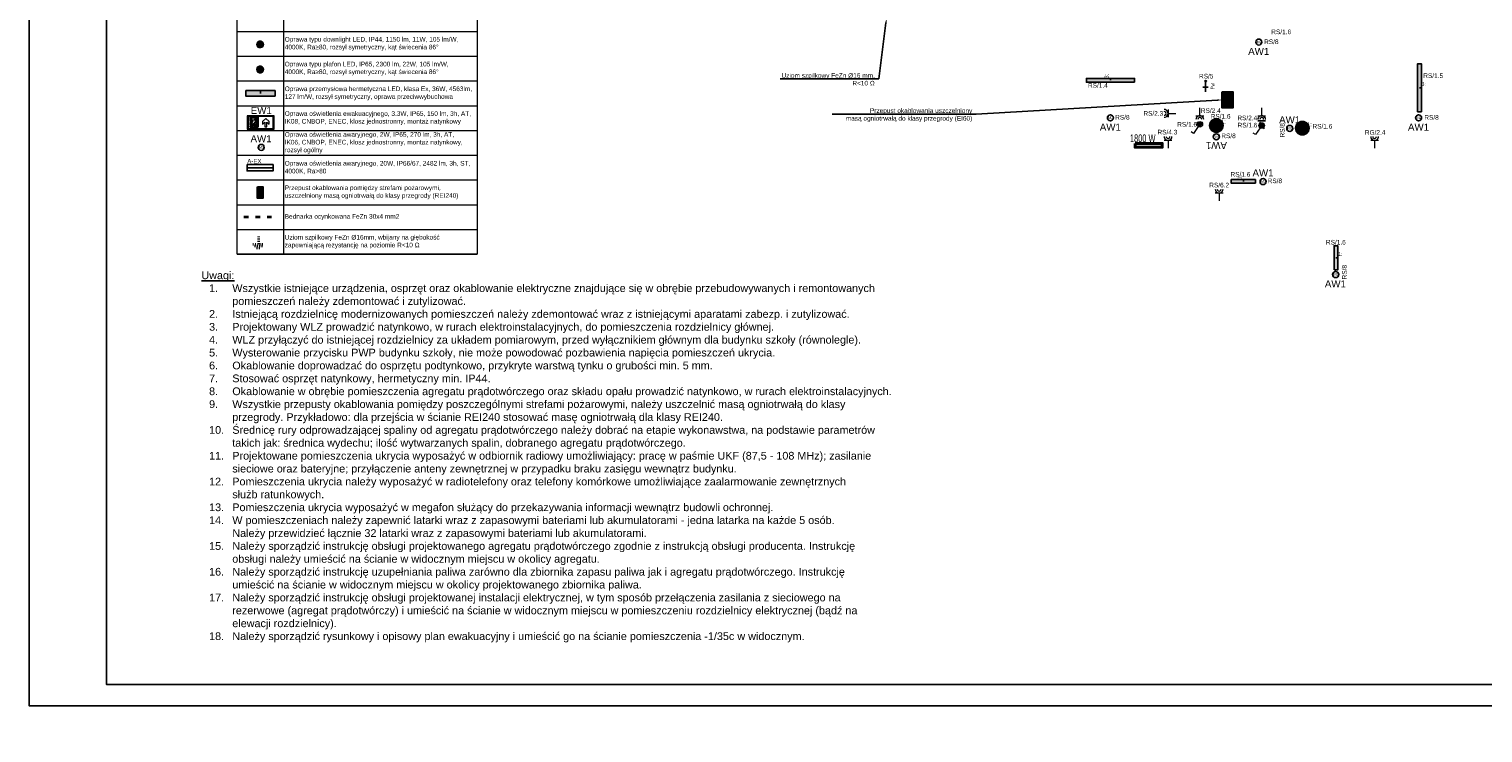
# Model space of a CAD drawing. Header units: millimetres. Extents: x -14609 to 44937, y 52278 to 67558.
# Tile 1 of 48: x 25826 to 29585, y 52632 to 54453. Entities that reach past the tile are written whole.
import ezdxf
from ezdxf import colors
from ezdxf.entities.mleader import LeaderData, LeaderLine
from ezdxf.enums import TextEntityAlignment as Align
from ezdxf.math import Vec2, Vec3

# ---------------------------------------------------------------- set-up
doc = ezdxf.new("R2010")
doc.units = ezdxf.units.MM
doc.linetypes.add('ACAD_ISO03W100', pattern=[3, 1.2, -1.8])
doc.linetypes.add('ArcadiaLine2077533452649863992', pattern=[0])
for name, color, linetype, lineweight in [('% c.o. grzejniki', 42, 'Continuous', 40), ('IE_Opisy', 7, 'Continuous', 15), ('IE_Schemat', 7, 'Continuous', 25), ('Oświetlenie ewakuacyjne', 3, 'Continuous', 20)]:
    doc.layers.add(name, color=color, linetype=linetype, lineweight=lineweight)
for name, color, linetype, lineweight, true_color in [('IE_Gniazda', 7, 'Continuous', 25, 0xff2300), ('IE_Gniazda (technologia)', 7, 'Continuous', 25, 0xff2300), ('IE_Ośw.', 7, 'Continuous', 25, 0x0e518d), ('IE_P.poz', 7, 'Continuous', 30, 0x7e292c), ('IE_Uziom', 7, 'ACAD_ISO03W100', 35, 0x13447c)]:
    doc.layers.add(name, color=color, linetype=linetype, lineweight=lineweight, true_color=true_color)
for name, color, linetype in [('Oświetlenie awaryjne', 1, 'Continuous'), ('rexp_Lista elementów', 7, 'Continuous'), ('rexp_Lum_Labels', 7, 'Continuous'), ('rexp_Oprawy', 7, 'Continuous')]:
    doc.layers.add(name, color=color, linetype=linetype)
doc.styles.add('Malanow_1_100', font='isocpeur.ttf')
doc.styles.add('MB_Elektryka', font='arial.ttf')
doc.styles.get("Standard").update_dxf_attribs({"font": 'arial.ttf'})
doc.styles.add('styl tekstu_1-100', font='arial.ttf', dxfattribs={"width": 0.8, "height": 20})

# ---------------------------------------------------------------- blocks, each defined once
blk = doc.blocks.new('*U5')
at = {"color": 0, "linetype": 'ArcadiaLine2077533452649863992', "lineweight": 18}
for p, q in [((-20, 10), (-20, -10)), ((-20, 0), (0, 0)), ((-24.3, -5.7), (-21.5, -8.5))]:
    blk.add_line(p, q, dxfattribs=at)
for major_axis in [(-10, 0), (-5, 0)]:
    blk.add_ellipse((-30, 0), major_axis=major_axis, ratio=1, start_param=1.570796, end_param=4.712389, dxfattribs=at)
blk = doc.blocks.new('*U6')
at = {"color": 0, "linetype": 'ArcadiaLine2077533452649863992', "lineweight": 18}
for p, q in [((10, 20), (-10, 20)), ((-5.7, 24.3), (-8.5, 21.5)), ((0, 20), (0, 0))]:
    blk.add_line(p, q, dxfattribs=at)
for major_axis in [(0, 10), (0, 5)]:
    blk.add_ellipse((0, 30), major_axis=major_axis, ratio=1, start_param=1.570796, end_param=4.712389, dxfattribs=at)
blk = doc.blocks.new('*U4')
at = {"color": 0, "linetype": 'ArcadiaLine2077533452649863992', "lineweight": 18}
for p, q in [((0, -20), (0, 0)), ((-10, -20), (10, -20)), ((5.7, -24.3), (8.5, -21.5))]:
    blk.add_line(p, q, dxfattribs=at)
for major_axis in [(0, -10), (0, -5)]:
    blk.add_ellipse((0, -30), major_axis=major_axis, ratio=1, start_param=1.570796, end_param=4.712389, dxfattribs=at)
blk = doc.blocks.new('*U12')
at = {"linetype": 'Continuous'}
blk.add_hatch(color=0, dxfattribs=at).paths.add_polyline_path([(0, 12.2), (-0.8, 12.1), (-1.8, 11.8), (-2.7, 11.4), (-3.5, 10.8), (-4.1, 10), (-4.6, 9.1), (-4.9, 8.2), (-5, 7.2), (-4.9, 6.2), (-4.6, 5.2), (-4.1, 4.3), (-3.5, 3.6), (-2.7, 3), (-1.8, 2.5), (-0.8, 2.2), (0, 2.2), (0.8, 2.2), (1.8, 2.5), (2.7, 3), (3.5, 3.6), (4.1, 4.3), (4.6, 5.2), (4.9, 6.2), (5, 7.2), (4.9, 8.2), (4.6, 9.1), (4.1, 10), (3.5, 10.8), (2.7, 11.4), (1.8, 11.8), (0.8, 12.1)])
at = {"color": 0, "linetype": 'ArcadiaLine2077533452649863992', "lineweight": 18}
for p, q in [((-23.7, 23.2), (-19.7, 29.2)), ((-5.9, 11.2), (-23.7, 23.2))]:
    blk.add_line(p, q, dxfattribs=at)
for radius in [7.17, 5]:
    blk.add_circle((0, 7.2), radius, dxfattribs=at)
blk = doc.blocks.new('Gniazdo IP54')
at = {"color": 0}
blk.add_line((28857.1, 55204.5), (28857.1, 55184.5), dxfattribs=at)
at = {"color": 0, "linetype": 'ArcadiaLine2077533452649863992', "lineweight": 18}
for p, q in [((28865.8, 55188.8), (28868.6, 55186)), ((28870.1, 55204.5), (28870.1, 55184.5)), ((28870.1, 55194.5), (28890.1, 55194.5))]:
    blk.add_line(p, q, dxfattribs=at)
for major_axis in [(-10, 0), (-5, 0)]:
    blk.add_ellipse((28860.1, 55194.5), major_axis=major_axis, ratio=1, start_param=1.570796, end_param=4.712389, dxfattribs=at)
blk = doc.blocks.new('*U16')
at = {"layer": 'IE_Opisy', "lineweight": 18}
blk.add_line((-620, 783), (-313, 783), dxfattribs=at)
at = {"layer": 'IE_Opisy'}
for p, q in [((-500, 768), (-500, -768)), ((-620, 704), (0, 704)), ((-620, 640), (0, 640)), ((-620, 576), (0, 576)), ((-620, 512), (0, 512)), ((-620, 448), (0, 448)), ((-620, 384), (0, 384)), ((-620, 320), (0, 320)), ((-620, 256), (0, 256)), ((-620, 192), (0, 192)), ((-620, 128), (0, 128)), ((-620, 64), (0, 64)), ((-620, 0), (0, 0)), ((-620, -64), (0, -64)), ((-620, -128), (0, -128)), ((-620, -192), (0, -192)), ((-620, -256), (0, -256)), ((-620, -320), (0, -320)), ((-620, -384), (0, -384)), ((-620, -448), (0, -448)), ((-620, -512), (0, -512)), ((-620, -576), (0, -576)), ((-620, -640), (0, -640)), ((-620, -704), (0, -704)), ((-620, -768), (0, -768))]:
    blk.add_line(p, q, dxfattribs=at)
blk.add_lwpolyline([(-620, 768), (0, 768), (0, -768), (-620, -768)], close=True, dxfattribs=at)
at = {"layer": 'IE_Opisy', "lineweight": 25, "insert": (-620, 783), "char_height": 12, "attachment_point": 7, "style": 'MB_Elektryka'}
blk.add_mtext('Wykaz elementów instalacji elektrycznej', dxfattribs=at)
blk = doc.blocks.new('*U27')
at = {"layer": 'IE_Gniazda (technologia)'}
for p, q in [((0, -14), (0, 0)), ((-13, -4.5), (-17.9, -9.4)), ((-13, -9.4), (-17.9, -4.5)), ((-15.4, -7), (11.8, -7))]:
    blk.add_line(p, q, dxfattribs=at)
blk = doc.blocks.new('*U67')
for points in [[(0, 0), (-6400, 0), (-6400, 4200), (0, 4200)], [(-55, 55), (-6200, 55), (-6200, 4145), (-55, 4145)]]:
    blk.add_lwpolyline(points, close=True)
blk = doc.blocks.new('rexp_lib_l_45')
at = {"layer": 'rexp_Oprawy', "true_color": 0x0000ff}
blk.add_hatch(color=5, dxfattribs=at).paths.add_polyline_path([(17.5, 0), (15.8, 7.6), (10.9, 13.7), (3.9, 17.1), (-3.9, 17.1), (-10.9, 13.7), (-15.8, 7.6), (-17.5, 0), (-15.8, -7.6), (-10.9, -13.7), (-3.9, -17.1), (3.9, -17.1), (10.9, -13.7), (15.8, -7.6)])
at = {"layer": 'rexp_Oprawy', "color": 5, "true_color": 0x0000ff}
blk.add_lwpolyline([(17.5, 0), (15.8, 7.6), (10.9, 13.7), (3.9, 17.1), (-3.9, 17.1), (-10.9, 13.7), (-15.8, 7.6), (-17.5, 0), (-15.8, -7.6), (-10.9, -13.7), (-3.9, -17.1), (3.9, -17.1), (10.9, -13.7), (15.8, -7.6)], close=True, dxfattribs=at)
at = {"layer": 'rexp_Oprawy', "color": 7}
blk.add_lwpolyline([(17.5, 0), (15.8, 7.6), (10.9, 13.7), (3.9, 17.1), (-3.9, 17.1), (-10.9, 13.7), (-15.8, 7.6), (-17.5, 0), (-15.8, -7.6), (-10.9, -13.7), (-3.9, -17.1), (3.9, -17.1), (10.9, -13.7), (15.8, -7.6)], close=True, dxfattribs=at)
blk.add_lwpolyline([(0, 0), (17.5, 0)], dxfattribs=at)
at = {"layer": 'rexp_Lum_Labels', "flags": 8}
blk.add_attdef('Label', (5, 5), '', height=10, dxfattribs=at)
blk = doc.blocks.new('rexp_lib_l_13')
at = {"layer": 'rexp_Oprawy', "true_color": 0xff7f00}
blk.add_hatch(color=30, dxfattribs=at).paths.add_polyline_path([(-4.75, -62.25), (4.75, -62.25), (4.75, 62.25), (-4.75, 62.25)])
at = {"layer": 'rexp_Oprawy', "color": 30, "true_color": 0xff7f00}
blk.add_lwpolyline([(-4.75, -62.25), (4.75, -62.25), (4.75, 62.25), (-4.75, 62.25)], close=True, dxfattribs=at)
at = {"layer": 'rexp_Oprawy', "color": 7}
blk.add_lwpolyline([(-4.75, -62.25), (4.75, -62.25), (4.75, 62.25), (-4.75, 62.25)], close=True, dxfattribs=at)
blk.add_lwpolyline([(0, 0), (4.75, 0)], dxfattribs=at)
at = {"layer": 'rexp_Lum_Labels', "flags": 8}
blk.add_attdef('Label', (5, 5), '', height=10, dxfattribs=at)
blk = doc.blocks.new('rexp_lib_l_5')
at = {"layer": 'rexp_Oprawy', "true_color": 0xffff00}
blk.add_hatch(color=2, dxfattribs=at).paths.add_polyline_path([(-4.75, -31.25), (4.75, -31.25), (4.75, 31.25), (-4.75, 31.25)])
at = {"layer": 'rexp_Oprawy', "color": 2, "true_color": 0xffff00}
blk.add_lwpolyline([(-4.75, -31.25), (4.75, -31.25), (4.75, 31.25), (-4.75, 31.25)], close=True, dxfattribs=at)
at = {"layer": 'rexp_Oprawy', "color": 7}
blk.add_lwpolyline([(-4.75, -31.25), (4.75, -31.25), (4.75, 31.25), (-4.75, 31.25)], close=True, dxfattribs=at)
blk.add_lwpolyline([(0, 0), (4.75, 0)], dxfattribs=at)
at = {"layer": 'rexp_Lum_Labels', "flags": 8}
blk.add_attdef('Label', (5, 5), '', height=10, dxfattribs=at)
blk = doc.blocks.new('*U48')
at = {"layer": 'Oświetlenie awaryjne'}
h = blk.add_hatch(color=256, dxfattribs=at)
h.paths.add_polyline_path([(-9, 0, 1), (9, 0, 1)])
h.paths.add_polyline_path([(7.9, 0, -1), (-7.9, 0, -1)], flags=16)
blk.add_circle((0, 0), 7.88, dxfattribs=at)
at = {"layer": 'Oświetlenie awaryjne', "attachment_point": 1, "style": 'Malanow_1_100'}
for s, insert, char_height in [('{\\fArial|b0|i0|c238|p34;AW1}', (-27.5, 31.5), 18), ('{\\fArial|b0|i0|c238|p34;M2}', (-5.9, 3.9), 7)]:
    blk.add_mtext_dynamic_manual_height_columns(s, width=42.979, gutter_width=669.5, heights=[0], dxfattribs=dict(at, insert=insert, char_height=char_height))
blk = doc.blocks.new('*U61')
at = {"layer": 'Oświetlenie awaryjne'}
h = blk.add_hatch(color=256, dxfattribs=at)
h.paths.add_polyline_path([(-9, 0, 1), (9, 0, 1)])
h.paths.add_polyline_path([(7.9, 0, -1), (-7.9, 0, -1)], flags=16)
blk.add_circle((0, 0), 7.88, dxfattribs=at)
at = {"layer": 'Oświetlenie awaryjne', "attachment_point": 1, "style": 'Malanow_1_100'}
for s, insert, char_height in [('{\\fArial|b0|i0|c238|p34;M2}', (-5.9, 3.9), 7), ('{\\fArial|b0|i0|c238|p34;AW1}', (-27.9, -15.2), 18)]:
    blk.add_mtext_dynamic_manual_height_columns(s, width=42.979, gutter_width=669.5, heights=[0], dxfattribs=dict(at, insert=insert, char_height=char_height))
blk = doc.blocks.new('*U59')
at = {"layer": 'Oświetlenie awaryjne'}
h = blk.add_hatch(color=256, dxfattribs=at)
h.paths.add_polyline_path([(-9, 0, 1), (9, 0, 1)])
h.paths.add_polyline_path([(7.9, 0, -1), (-7.9, 0, -1)], flags=16)
blk.add_circle((0, 0), 7.88, dxfattribs=at)
at = {"layer": 'Oświetlenie awaryjne', "attachment_point": 1, "style": 'Malanow_1_100'}
for s, insert, char_height in [('{\\fArial|b0|i0|c238|p34;M2}', (-5.9, 3.9), 7), ('{\\fArial|b0|i0|c238|p34;AW1}', (-27.5, -15), 18)]:
    blk.add_mtext_dynamic_manual_height_columns(s, width=42.979, gutter_width=669.5, heights=[0], dxfattribs=dict(at, insert=insert, char_height=char_height))
blk = doc.blocks.new('rexp_lib_l_29')
at = {"layer": 'rexp_Oprawy', "true_color": 0x00ff7f}
blk.add_hatch(color=110, dxfattribs=at).paths.add_polyline_path([(8.5, 0), (7.7, 3.7), (5.3, 6.6), (1.9, 8.3), (-1.9, 8.3), (-5.3, 6.6), (-7.7, 3.7), (-8.5, 0), (-7.7, -3.7), (-5.3, -6.6), (-1.9, -8.3), (1.9, -8.3), (5.3, -6.6), (7.7, -3.7)])
at = {"layer": 'rexp_Oprawy', "color": 110, "true_color": 0x00ff7f}
blk.add_lwpolyline([(8.5, 0), (7.7, 3.7), (5.3, 6.6), (1.9, 8.3), (-1.9, 8.3), (-5.3, 6.6), (-7.7, 3.7), (-8.5, 0), (-7.7, -3.7), (-5.3, -6.6), (-1.9, -8.3), (1.9, -8.3), (5.3, -6.6), (7.7, -3.7)], close=True, dxfattribs=at)
at = {"layer": 'rexp_Oprawy', "color": 7}
blk.add_lwpolyline([(8.5, 0), (7.7, 3.7), (5.3, 6.6), (1.9, 8.3), (-1.9, 8.3), (-5.3, 6.6), (-7.7, 3.7), (-8.5, 0), (-7.7, -3.7), (-5.3, -6.6), (-1.9, -8.3), (1.9, -8.3), (5.3, -6.6), (7.7, -3.7)], close=True, dxfattribs=at)
blk.add_lwpolyline([(0, 0), (8.5, 0)], dxfattribs=at)
at = {"layer": 'rexp_Lum_Labels', "flags": 8}
blk.add_attdef('Label', (5, 5), '', height=10, dxfattribs=at)
blk = doc.blocks.new('rexp_lib_l_41')
at = {"layer": 'rexp_Oprawy', "true_color": 0x007fff}
blk.add_hatch(color=150, dxfattribs=at).paths.add_polyline_path([(-7.25, -37.75), (7.25, -37.75), (7.25, 37.75), (-7.25, 37.75)])
at = {"layer": 'rexp_Oprawy', "color": 150, "true_color": 0x007fff}
blk.add_lwpolyline([(-7.25, -37.75), (7.25, -37.75), (7.25, 37.75), (-7.25, 37.75)], close=True, dxfattribs=at)
at = {"layer": 'rexp_Oprawy', "color": 7}
blk.add_lwpolyline([(-7.25, -37.75), (7.25, -37.75), (7.25, 37.75), (-7.25, 37.75)], close=True, dxfattribs=at)
blk.add_lwpolyline([(0, 0), (7.25, 0)], dxfattribs=at)
at = {"layer": 'rexp_Lum_Labels', "flags": 8}
blk.add_attdef('Label', (5, 5), '', height=10, dxfattribs=at)
blk = doc.blocks.new('DG')
at = {"layer": 'Oświetlenie ewakuacyjne', "linetype": 'ByBlock'}
h = blk.add_hatch(color=256, dxfattribs=at)
h.paths.add_polyline_path([(-0.9, 34.2), (69.1, 34.2), (69.1, -0.8), (-0.9, -0.8)])
h.paths.add_polyline_path([(1.5, 32.3), (66.6, 32.3), (66.6, 1.2), (1.5, 1.2)], flags=16)
at = {"layer": 'Oświetlenie ewakuacyjne'}
for p, q in [((12.1, 19), (20.8, 27.5)), ((12.1, 12.3), (12.1, 19)), ((18.4, 17.8), (12.1, 12.3)), ((18.4, 5.8), (18.4, 17.8)), ((23.2, 5.8), (18.4, 5.8)), ((20.8, 27.5), (29.5, 19)), ((29.5, 12.3), (23.2, 17.8)), ((23.2, 17.8), (23.2, 5.8)), ((29.5, 19), (29.5, 12.3)), ((47.3, 18.6), (42.7, 18.6)), ((42.7, 18.6), (42.7, 16.3)), ((42.7, 16.3), (49.4, 16.3)), ((50.9, 15.6), (46.3, 11.9)), ((46.3, 11.9), (46.3, 4.8)), ((46.3, 4.8), (48.9, 4.8)), ((46.7, 4.4), (49.3, 4.4)), ((47.3, 21.7), (47.3, 18.6)), ((48.9, 10.5), (53.5, 14)), ((48.9, 4.8), (48.9, 10.5)), ((49.4, 16.3), (49.4, 18.4)), ((49.4, 18.4), (50.9, 15.6)), ((57, 23.5), (50.5, 23.5)), ((56.2, 15.6), (53.2, 21.1)), ((53.2, 21.1), (55.9, 21.1)), ((53.5, 14), (53.5, 8.2)), ((53.5, 8.2), (60.8, 8.2)), ((55.9, 21.1), (58.8, 16.5)), ((56.2, 10.9), (56.2, 15.6)), ((60.8, 10.9), (56.2, 10.9)), ((60.6, 17.6), (57, 23.5)), ((58.8, 16.5), (60.6, 17.6)), ((60.8, 8.2), (60.8, 10.9))]:
    blk.add_line(p, q, dxfattribs=at)
at = {"layer": 'Oświetlenie ewakuacyjne', "lineweight": 40}
for p, q in [((42.7, 30.4), (59.8, 30.4)), ((42.7, 4.8), (42.7, 30.4)), ((42.7, 4.8), (44.5, 3)), ((48.1, 3), (44.5, 3)), ((46.7, 4.4), (48.1, 3)), ((49.3, 4.4), (50.7, 3)), ((61.6, 3), (50.7, 3)), ((59.8, 30.4), (59.8, 18.9)), ((59.8, 17.1), (59.8, 10.9)), ((59.8, 8.2), (59.8, 4.8)), ((59.8, 4.8), (61.6, 3))]:
    blk.add_line(p, q, dxfattribs=at)
at = {"layer": 'Oświetlenie ewakuacyjne'}
for points in [[(-0.9, 34.2), (69.1, 34.2), (69.1, -0.8), (-0.9, -0.8)], [(1.5, 32.3), (66.6, 32.3), (66.6, 1.2), (1.5, 1.2)]]:
    blk.add_lwpolyline(points, close=True, dxfattribs=at)
blk.add_circle((47.8, 24.5), 2.34, dxfattribs=at)
blk.add_arc((47.8, 24.5), 2.88, 259.4003, 339.1396, dxfattribs=at)
blk = doc.blocks.new('*U57')
at = {"layer": 'Oświetlenie ewakuacyjne', "color": 1, "linetype": 'ByBlock', "xscale": -1, "rotation": 359.9999999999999}
blk.add_blockref('DG', (69.1, 0.8), dxfattribs=at)
at = {"layer": 'Oświetlenie ewakuacyjne', "insert": (9.2, 57.7), "char_height": 18, "attachment_point": 1, "style": 'Malanow_1_100'}
blk.add_mtext_dynamic_manual_height_columns('{\\fArial|b0|i0|c238|p34;EW1}', width=42.979, gutter_width=669.5, heights=[0], dxfattribs=at)
blk = doc.blocks.new('EXL_210_LED_E2')
at = {"layer": 'Oświetlenie awaryjne', "linetype": 'ByBlock'}
blk.add_line((0, 8), (67.3, 8), dxfattribs=at)
blk.add_lwpolyline([(0, 16), (67.3, 16), (67.3, 0), (0, 0)], close=True, dxfattribs=at)
at = {"layer": 'Oświetlenie awaryjne', "insert": (0.7, 30.6, 3.1), "char_height": 11.25, "attachment_point": 1, "style": 'Malanow_1_100'}
blk.add_mtext_dynamic_manual_height_columns('{\\fArial|b0|i0|c238|p34;A-EX }', width=34.041, gutter_width=669.5, heights=[0], dxfattribs=at)
blk = doc.blocks.new('Ground')
for p, q in [((0, 0), (0, -10)), ((-7.5, -10), (7.5, -10)), ((-5, -12.5), (5, -12.5)), ((-2.5, -15), (2.5, -15))]:
    blk.add_line(p, q)

msp = doc.modelspace()

# ---------------------------------------------------------------- hatches: boundary and pattern name
at = {"layer": 'IE_Ośw.', "linetype": 'Continuous', "true_color": 0xf3752c}
msp.add_hatch(color=30, dxfattribs=at).paths.add_polyline_path([(29008.2, 54203.3), (29008.3, 54202.5), (29008.5, 54201.5), (29009, 54200.6), (29009.6, 54199.8), (29010.4, 54199.2), (29011.2, 54198.7), (29012.2, 54198.4), (29013.2, 54198.3), (29014.2, 54198.4), (29015.1, 54198.7), (29016, 54199.2), (29016.8, 54199.8), (29017.4, 54200.6), (29017.9, 54201.5), (29018.1, 54202.5), (29018.2, 54203.3), (29018.1, 54204.2), (29017.9, 54205.1), (29017.4, 54206), (29016.8, 54206.8), (29016, 54207.5), (29015.1, 54207.9), (29014.2, 54208.2), (29013.2, 54208.3), (29012.2, 54208.2), (29011.2, 54207.9), (29010.4, 54207.5), (29009.6, 54206.8), (29009, 54206), (29008.5, 54205.1), (29008.3, 54204.2)])
at = {"layer": 'IE_P.poz'}
h = msp.add_hatch(dxfattribs=at)
h.set_pattern_fill('ANSI31', color=256)
h.set_pattern_definition([(45, (28927.1942, 54261.4938), (-2.24506, 2.24506), [])])
h.paths.add_polyline_path([(28912.2, 54289.5), (28937.2, 54289.5), (28937.2, 54249.5), (28912.2, 54249.5)])
h = msp.add_hatch(dxfattribs=at)
h.set_pattern_fill('ANSI31', color=256)
h.set_pattern_definition([(45, (26417.921, 54015.846), (-2.24506, 2.24506), [])])
h.paths.add_polyline_path([(26417.9, 54043.8), (26429.8, 54043.8), (26429.8, 54015.8), (26417.9, 54015.8)])

# ---------------------------------------------------------------- linework, layer by layer
at = {"layer": '% c.o. grzejniki'}
msp.add_lwpolyline([(28686, 54156.8), (28686, 54146.8), (28756, 54146.8), (28756, 54156.8)], close=True, dxfattribs=at)
at = {"layer": 'IE_Ośw.', "color": 30, "linetype": 'ArcadiaLine2077533452649863992', "lineweight": 18, "true_color": 0xf3752c}
for p, q in [((29007.2, 54212.2), (29019.2, 54194.4)), ((28997.1, 54179.6), (28991.2, 54183.6)), ((29009.2, 54197.4), (28997.1, 54179.6))]:
    msp.add_line(p, q, dxfattribs=at)
for radius in [7.17, 5]:
    msp.add_circle((29013.2, 54203.3), radius, dxfattribs=at)
at = {"layer": 'IE_P.poz'}
for points in [[(28911.2, 54290.5), (28938.2, 54290.5), (28938.2, 54248.5), (28911.2, 54248.5)], [(28912.2, 54289.5), (28937.2, 54289.5), (28937.2, 54249.5), (28912.2, 54249.5)], [(26416.9, 54044.8), (26430.8, 54044.8), (26430.8, 54014.8), (26416.9, 54014.8)], [(26417.9, 54043.8), (26429.8, 54043.8), (26429.8, 54015.8), (26417.9, 54015.8)]]:
    msp.add_lwpolyline(points, close=True, dxfattribs=at)
at = {"layer": 'IE_Uziom', "ltscale": 10}
msp.add_line((26381.4, 53966.9), (26468, 53966.9), dxfattribs=at)

# ---------------------------------------------------------------- block references
for name, p in [('*U67', (32226.2, 52702.4)), ('*U16', (26984.4, 54638.3))]:
    msp.add_blockref(name, p)
at = {"rotation": 270}
msp.add_blockref('*U27', (28875.2, 54302.3), dxfattribs=at)
at = {"layer": 'IE_Gniazda'}
for name, p in [('*U5', (28791.2, 54234.5)), ('*U4', (28853.2, 54248.5)), ('*U6', (28771, 54144.5)), ('*U6', (29305.2, 54144.5)), ('*U6', (28903.2, 54008.5))]:
    msp.add_blockref(name, p, dxfattribs=at)
at = {"layer": 'IE_Gniazda', "color": 30, "true_color": 0xf3752c, "rotation": 90}
msp.add_blockref('Gniazdo IP54', (84207.7, 25358.4), dxfattribs=at)
at = {"layer": 'IE_Ośw.', "rotation": 90.00000112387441}
msp.add_blockref('*U12', (28860.4, 54206.3), dxfattribs=at)
at = {"layer": 'IE_Uziom', "linetype": 'Continuous', "xscale": 2, "yscale": 2, "zscale": 2}
msp.add_blockref('Ground', (26419.4, 53916.5), dxfattribs=at)
at = {"layer": 'Oświetlenie awaryjne'}
for name, p in [('*U59', (29005.8, 54418.9)), ('*U59', (28622.1, 54223)), ('*U48', (29085.8, 54195.6)), ('*U59', (29418.9, 54223)), ('*U48', (26426.3, 54146.5)), ('*U48', (29016.9, 54058.2)), ('*U61', (29204.4, 53817.7))]:
    msp.add_blockref(name, p, dxfattribs=at)
at = {"layer": 'Oświetlenie awaryjne', "rotation": 180}
msp.add_blockref('*U48', (28895.8, 54173.9), dxfattribs=at)
at = {"layer": 'Oświetlenie awaryjne', "linetype": 'ByBlock', "rotation": 360}
msp.add_blockref('EXL_210_LED_E2', (26389.7, 54085.9), dxfattribs=at)
at = {"layer": 'Oświetlenie ewakuacyjne', "linetype": 'ByBlock'}
msp.add_blockref('*U57', (26390.1, 54193.4), dxfattribs=at)
at = {"layer": 'rexp_Lista elementów'}
msp.add_blockref('rexp_lib_l_29', (26423.4, 54412.8), dxfattribs=at)
at = {"layer": 'rexp_Lista elementów', "xscale": 0.5128584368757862, "yscale": 0.5128584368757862, "zscale": 0.5128584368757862}
msp.add_blockref('rexp_lib_l_45', (26423.6, 54348.2), dxfattribs=at)
at = {"layer": 'rexp_Lista elementów', "rotation": 90}
msp.add_blockref('rexp_lib_l_41', (26424.5, 54286.2), dxfattribs=at)
at = {"layer": 'rexp_Oprawy'}
ref = msp.add_blockref('rexp_lib_l_13', (29421.2, 54300.8, 220), dxfattribs=at)
ref.add_attrib('Label', '3:', (29426.2, 54305.8, 220), dxfattribs={"layer": 'rexp_Lum_Labels', "height": 10})
ref = msp.add_blockref('rexp_lib_l_13', (28622.2, 54320, 220), dxfattribs=dict(at, rotation=90))
ref.add_attrib('Label', '3:', (28617.2, 54325, 220), dxfattribs={"layer": 'rexp_Lum_Labels', "height": 10, "rotation": 90})
ref = msp.add_blockref('rexp_lib_l_45', (28895.7, 54203.2), dxfattribs=at)
ref.add_attrib('Label', '11:', (28900.7, 54208.2), dxfattribs={"layer": 'rexp_Lum_Labels', "height": 10})
ref = msp.add_blockref('rexp_lib_l_45', (29118.2, 54196.1, 220), dxfattribs=at)
ref.add_attrib('Label', '11:', (29123.2, 54201.1, 220), dxfattribs={"layer": 'rexp_Lum_Labels', "height": 10})
ref = msp.add_blockref('rexp_lib_l_5', (28965.9, 54058.5, 220), dxfattribs=dict(at, rotation=90.00000000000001))
ref.add_attrib('Label', '1:', (28960.9, 54063.5, 220), dxfattribs={"layer": 'rexp_Lum_Labels', "height": 10, "rotation": 90})
ref = msp.add_blockref('rexp_lib_l_5', (29205.1, 53860.9, 220), dxfattribs=at)
ref.add_attrib('Label', '1:', (29210.1, 53865.9, 220), dxfattribs={"layer": 'rexp_Lum_Labels', "height": 10})

# ---------------------------------------------------------------- texts
at = {"layer": '% c.o. grzejniki', "style": 'styl tekstu_1-100', "width": 0.6}
msp.add_text('1800 W', height=20, rotation=360, dxfattribs=at).set_placement((28705.6, 54170.1), align=Align.MIDDLE)
at = {"layer": 'IE_Gniazda', "char_height": 12, "width": 196.556, "attachment_point": 1, "style": 'MB_Elektryka'}
for s, insert in [('RS/5', (28851.1, 54336.8)), ('RS/2.4', (28855.9, 54247.6)), ('RS/2.3', (28707.3, 54240.5)), ('RS/2.4', (28950.3, 54228.8)), ('RS/4.3', (28743.8, 54192)), ('RG/2.4', (29279.9, 54191.3)), ('RS/6.2', (28877.7, 54055.1))]:
    msp.add_mtext(s, dxfattribs=dict(at, insert=insert))
at = {"layer": 'IE_Gniazda (technologia)', "insert": (28886.6, 54296.4), "char_height": 9.8, "width": 21.572, "attachment_point": 4, "rotation": 90, "style": 'MB_Elektryka'}
msp.add_mtext('{\\fISOCPEUR|b0|i0|c238|p34;\\W0.8;FW}', dxfattribs=at)
at = {"layer": 'IE_Opisy', "linetype": 'Continuous', "lineweight": 25, "char_height": 12, "attachment_point": 4, "style": 'MB_Elektryka'}
for s, insert in [('Oprawa typu downlight LED, IP44, 1150 lm, 11W, 105 lm/W, \\P4000K, Ra≥80, rozsył symetryczny, kąt świecenia 86%%D', (26487.2, 54414.3)), ('Oprawa typu plafon LED, IP65, 2300 lm, 22W, 105 lm/W, \\P4000K, Ra≥80, rozsył symetryczny, kąt świecenia 86%%D', (26487.2, 54350.3)), ('Oprawa przemysłowa hermetyczna LED, klasa Ex, 36W, 4563lm, \\P127 lm/W, rozsył symetryczny, oprawa przeciwwybuchowa', (26487.2, 54286.3)), ('Oprawa oświetlenia ewakuacyjnego, 3.3W, IP65, 150 lm, 3h, AT, \\PIK08, CNBOP, ENEC, klosz jednostronny, montaż natynkowy', (26487.2, 54222.3)), ('Oprawa oświetlenia awaryjnego, 2W, IP65, 270 lm, 3h, AT, \\PIK06, CNBOP, ENEC, klosz jednostronny, montaż natynkowy, \\Prozsył ogólny ', (26487.2, 54158.3)), ('Oprawa oświetlenia awaryjnego, 20W, IP66/67, 2482 lm, 3h, ST,\\P4000K, Ra>80 ', (26487.2, 54094.3)), ('Przepust okablowania pomiędzy strefami pożarowymi, \\Puszczelniony masą ogniotrwałą do klasy przegrody (REI240)', (26487.2, 54030.3)), ('Bednarka ocynkowana FeZn 30x4 mm2', (26487.2, 53966.3)), ('Uziom szpilkowy FeZn %%C16mm, wbijany na głębokość \\Pzapewniającą rezystancję na poziomie R<10 Ω', (26487.2, 53902.3))]:
    msp.add_mtext(s, dxfattribs=dict(at, insert=insert))
at = {"layer": 'IE_Ośw.', "char_height": 12, "width": 196.556, "attachment_point": 1, "style": 'MB_Elektryka'}
for s, insert in [('RS/1.6', (29038, 54451.4)), ('RS/8', (29019.6, 54425.7)), ('RS/1.5', (29431, 54338)), ('RS/1.4', (28564, 54312.9)), ('RS/8', (28634.3, 54230.4)), ('RS/1.6', (28794.8, 54212.1)), ('RS/1.6', (28881.3, 54232.9)), ('RS/1.6', (28950.8, 54210.1)), ('RS/1.6', (29144.5, 54207.1)), ('RS/8', (29433.7, 54230.1)), ('RS/8', (28908.8, 54182.4)), ('RS/1.6', (28932.6, 54082.8)), ('RS/8', (29028.6, 54066)), ('RS/1.6', (29179.3, 53907.3))]:
    msp.add_mtext(s, dxfattribs=dict(at, insert=insert))
at = {"layer": 'IE_Ośw.', "char_height": 12, "width": 196.556, "attachment_point": 1, "rotation": 90, "style": 'MB_Elektryka'}
for insert in [(29060.4, 54172), (29221, 53805.1)]:
    msp.add_mtext('RS/8', dxfattribs=dict(at, insert=insert))
at = {"layer": 'IE_Schemat', "insert": (26271.6, 53825.8), "char_height": 20, "width": 1761.84, "attachment_point": 1, "style": 'MB_Elektryka'}
msp.add_mtext('{\\LUwagi:}\\P\\pxi-3,l4,t4;1.^IWszystkie istniejące urządzenia, osprzęt oraz okablowanie elektryczne znajdujące się w obrębie przebudowywanych i remontowanych\\P^Ipomieszczeń należy zdemontować i zutylizować. \\P2.^IIstniejącą rozdzielnicę modernizowanych pomieszczeń należy zdemontować wraz z istniejącymi aparatami zabezp. i zutylizować. \\P3.^IProjektowany WLZ prowadzić natynkowo, w rurach elektroinstalacyjnych, do pomieszczenia rozdzielnicy głównej.\\P4.^IWLZ przyłączyć do istniejącej rozdzielnicy za układem pomiarowym, przed wyłącznikiem głównym dla budynku szkoły (równolegle). \\P5.^IWysterowanie przycisku PWP budynku szkoły, nie może powodować pozbawienia napięcia pomieszczeń ukrycia. \\P6.^IOkablowanie doprowadzać do osprzętu podtynkowo, przykryte warstwą tynku o grubości min. 5 mm. \\P7.^IStosować osprzęt natynkowy, hermetyczny min. IP44. \\P8.^IOkablowanie w obrębie pomieszczenia agregatu prądotwórczego oraz składu opału prowadzić natynkowo, w rurach elektroinstalacyjnych. \\P9.^IWszystkie przepusty okablowania pomiędzy poszczególnymi strefami pożarowymi, należy uszczelnić masą ogniotrwałą do klasy przegrody. Przykładowo: dla przejścia w ścianie REI240 stosować masę ogniotrwałą dla klasy REI240.\\P10.^IŚrednicę rury odprowadzającej spaliny od agregatu prądotwórczego należy dobrać na etapie wykonawstwa, na podstawie parametrów\\P^Itakich jak: średnica wydechu; ilość wytwarzanych spalin, dobranego agregatu prądotwórczego.\\P11.^IProjektowane pomieszczenia ukrycia wyposażyć w odbiornik radiowy umożliwiający: pracę w paśmie UKF (87,5 - 108 MHz); zasilanie\\P\\pi0,l0,tz;^Isieciowe oraz bateryjne; przyłączenie anteny zewnętrznej w przypadku braku zasięgu wewnątrz budynku.\\P\\pi-3,l4,t4;12.^IPomieszczenia ukrycia należy wyposażyć w radiotelefony oraz telefony komórkowe umożliwiające zaalarmowanie zewnętrznych \\P\\pi0,l0,tz;^Isłużb ratunkowych. \\P\\pi-3,l4,t4;13.^IPomieszczenia ukrycia wyposażyć w megafon służący do przekazywania informacji wewnątrz budowli ochronnej. \\P14.^IW pomieszczeniach należy zapewnić latarki wraz z zapasowymi bateriami lub akumulatorami - jedna latarka na każde 5 osób.\\P^INależy przewidzieć łącznie 32 latarki wraz z zapasowymi bateriami lub akumulatorami. \\P15.^INależy sporządzić instrukcję obsługi projektowanego agregatu prądotwórczego zgodnie z instrukcją obsługi producenta. Instrukcję obsługi należy umieścić na ścianie w widocznym miejscu w okolicy agregatu. \\P16.^INależy sporządzić instrukcję uzupełniania paliwa zarówno dla zbiornika zapasu paliwa jak i agregatu prądotwórczego. Instrukcję umieścić na ścianie w widocznym miejscu w okolicy projektowanego zbiornika paliwa. \\P17.^INależy sporządzić instrukcję obsługi projektowanej instalacji elektrycznej, w tym sposób przełączenia zasilania z sieciowego na rezerwowe (agregat prądotwórczy) i umieścić na ścianie w widocznym miejscu w pomieszczeniu rozdzielnicy elektrycznej (bądź na elewacji rozdzielnicy). \\P18.^INależy sporządzić rysunkowy i opisowy plan ewakuacyjny i umieścić go na ścianie pomieszczenia -1/35c w widocznym.', dxfattribs=at)

# ---------------------------------------------------------------- leaders
at = {"layer": 'IE_Opisy', "linetype": 'ArcadiaLine2077533452649863992', "lineweight": 18}
ml = msp.add_multileader_mtext('Standard', dxfattribs=at)
ml.set_content('Uziom szpilkowy FeZn %%C16 mm,\\PR<10 Ω', color=256)
ml.set_leader_properties()
ml.build(insert=Vec2(0, 0))
ml.multileader.update_dxf_attribs({"text_left_attachment_type": 6, "text_right_attachment_type": 6, "arrow_head_size": 12})
ctx = ml.context
ctx.base_point, ctx.char_height, ctx.arrow_head_size, ctx.plane_origin = Vec3(27772.4, 54324.3), 12, 12, Vec3(27711.8, 54065.5)
ctx.left_attachment, ctx.right_attachment, ctx.text_align_type = 6, 6, 2
notes = []
notes.append((ctx, [(0, (1, 1, 0), (28022.9, 54324.3), (-1, 0), 8, [(0, [(28043.2, 54480.5)], 256, [])])]))
ctx.mtext.insert, ctx.mtext.alignment, ctx.mtext.flow_direction = Vec3(28012.9, 54338.7), 3, 5
ml = msp.add_multileader_mtext('Standard', dxfattribs=at)
ml.set_content('Przepust okablowania uszczelniony\\Pmasą ogniotrwałą do klasy przegrody (EI60)', color=256)
ml.set_leader_properties()
ml.build(insert=Vec2(0, 0))
ml.multileader.update_dxf_attribs({"text_left_attachment_type": 6, "text_right_attachment_type": 6, "arrow_head_size": 12})
ctx = ml.context
ctx.base_point, ctx.char_height, ctx.arrow_head_size, ctx.plane_origin = Vec3(27937.5, 54232.1), 12, 12, Vec3(28182.1, 53995)
ctx.left_attachment, ctx.right_attachment, ctx.text_align_type = 6, 6, 2
notes.append((ctx, [(0, (1, 1, 0), (28274.9, 54232.1), (-1, 0), 8, [(0, [(28911.2, 54269.5)], 256, [])])]))
ctx.mtext.insert, ctx.mtext.alignment, ctx.mtext.flow_direction = Vec3(28264.9, 54247.7), 3, 5
for ctx, leaders in notes:
    for number, flags, end, landing, length, lines in leaders:
        leader = LeaderData()
        leader.index, (leader.has_last_leader_line, leader.has_dogleg_vector, leader.attachment_direction) = number, flags
        leader.last_leader_point, leader.dogleg_vector, leader.dogleg_length = Vec3(end), Vec3(landing), length
        for number, points, colour, breaks in lines:
            line = LeaderLine()
            line.index, line.vertices, line.color, line.breaks = number, Vec3.list(points), colors.encode_raw_color(colour), breaks
            leader.lines.append(line)
        ctx.leaders.append(leader)

doc.saveas('drawing.dxf')
